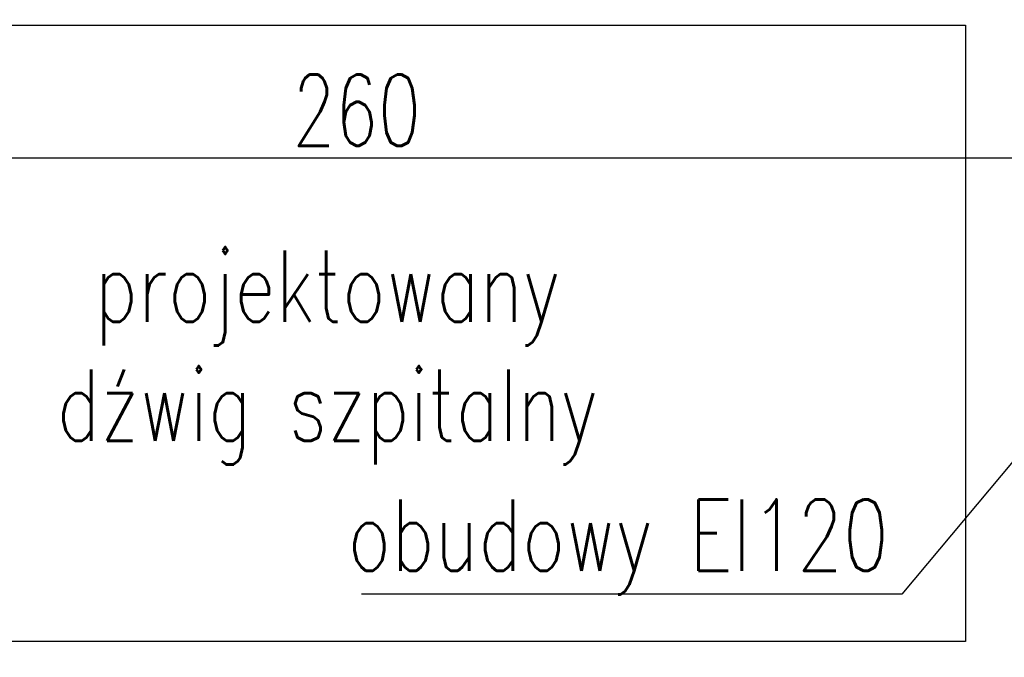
# Model space of a CAD drawing. Header units: millimetres. Extents: x -1096 to 3960, y -1899 to 666.
# Tile 21 of 75: x -295 to -129, y 41 to 148. Entities that reach past the tile are written whole.
import ezdxf
from ezdxf import colors
from ezdxf.entities.mleader import LeaderData, LeaderLine
from ezdxf.math import Vec2, Vec3

# ---------------------------------------------------------------- set-up
doc = ezdxf.new("R2010")
doc.units = ezdxf.units.MM
doc.layers.add('A-KOMENTWYM - DETAL', color=30, linetype='Continuous', lineweight=5)
doc.layers.add('A-opis', color=7, linetype='Continuous')
doc.layers.add('A-wyposażenie', color=203, linetype='Continuous')
doc.styles.add('Arch-Dim', font='romans.shx', dxfattribs={"width": 0.75})
doc.styles.add('TXT', font='romans.shx', dxfattribs={"width": 0.7})
doc.dimstyles.new('1-50', dxfattribs={"dimtxt": 12, "dimasz": 8, "dimexe": 3, "dimexo": 0, "dimgap": 2, "dimtad": 1, "dimrnd": 0.5, "dimzin": 12, "dimdsep": 46, "dimtxsty": 'TXT', "dimblk": 'OBLIQUE', "dimcen": 0.125, "dimdle": 2, "dimclrd": 256, "dimclre": 256, "dimclrt": 7, "dimazin": 0, "dimtfac": 1, "dimtix": 1, "dimtmove": 1, "dimatfit": 2, "dimfxl": 3, "dimfxlon": 1, "dimtvp": 10, "dimtolj": 1, "dimtzin": 0, "dimarcsym": 0})

# ---------------------------------------------------------------- blocks, each defined once
blk = doc.blocks.new('_Oblique')
at = {"color": 0, "linetype": 'ByBlock', "lineweight": -2}
blk.add_line((-0.5, -0.5), (0.5, 0.5), dxfattribs=at)
blk = doc.blocks.new('*D1597')
at = {"layer": 'A-KOMENTWYM - DETAL', "lineweight": -2}
for p, q in [((60.5, -80.14), (60.5, -86.14)), ((320.5, -80.14), (320.5, -86.14)), ((58.5, -83.14), (322.5, -83.14))]:
    blk.add_line(p, q, dxfattribs=at)
at = {"layer": 'Defpoints', "color": 0}
for p in [(60.5, -50), (320.5, -50), (320.5, -83.14)]:
    blk.add_point(p, dxfattribs=at)
at = {"layer": 'A-KOMENTWYM - DETAL', "lineweight": -2, "xscale": 8, "yscale": 8, "zscale": 8, "rotation": 180}
blk.add_blockref('_Oblique', (60.5, -83.14), dxfattribs=at)
at = {"layer": 'A-KOMENTWYM - DETAL', "lineweight": -2, "xscale": 8, "yscale": 8, "zscale": 8}
blk.add_blockref('_Oblique', (320.5, -83.14), dxfattribs=at)
at = {"layer": 'A-KOMENTWYM - DETAL', "color": 7, "insert": (190.5, -75.14), "char_height": 12, "attachment_point": 5, "style": 'TXT'}
blk.add_mtext('\\A1;260', dxfattribs=at)
blk = doc.blocks.new('_None')
blk = doc.blocks.new('_Dot')
at = {"color": 0, "linetype": 'ByBlock', "lineweight": -2}
blk.add_line((-0.5, 0), (-1, 0), dxfattribs=at)
at = {"color": 0, "linetype": 'ByBlock', "const_width": 0.5}
blk.add_lwpolyline([(-0.25, 0, 1), (0.25, 0, 1)], format="xyb", close=True, dxfattribs=at)
blk = doc.blocks.new('*D1511')
at = {"layer": 'A-KOMENTWYM - DETAL', "lineweight": -2}
for p, q in [((-398.5, 24.42), (-398.5, 18.42)), ((-78.5, 24.42), (-78.5, 18.42)), ((-400.5, 21.42), (-76.5, 21.42))]:
    blk.add_line(p, q, dxfattribs=at)
at = {"layer": 'Defpoints', "color": 0}
for p in [(-398.5, 178), (-78.5, 178), (-78.5, 21.42)]:
    blk.add_point(p, dxfattribs=at)
at = {"layer": 'A-KOMENTWYM - DETAL', "lineweight": -2, "xscale": 8, "yscale": 8, "zscale": 8, "rotation": 180}
blk.add_blockref('_Oblique', (-398.5, 21.42), dxfattribs=at)
at = {"layer": 'A-KOMENTWYM - DETAL', "lineweight": -2, "xscale": 8, "yscale": 8, "zscale": 8}
blk.add_blockref('_Oblique', (-78.5, 21.42), dxfattribs=at)
at = {"layer": 'A-KOMENTWYM - DETAL', "color": 7, "insert": (-238.5, 29.42), "char_height": 12, "attachment_point": 5, "style": 'TXT'}
blk.add_mtext('\\A1;320', dxfattribs=at)
blk = doc.blocks.new('szyb-szkło_150-parter2')
at = {"layer": 'A-wyposażenie'}
blk.add_lwpolyline([(292.941, -60.809), (292.941, -164.509), (75.441, -164.509), (75.441, -60.809)], close=True, dxfattribs=at)
at = {"layer": 'A-opis', "color": 52, "insert": (131.212, -116.719), "char_height": 12, "width": 108.66963, "attachment_point": 4, "style": 'Arch-Dim'}
blk.add_mtext('\\pxqc,t4;projektowany dźwig szpitalny', dxfattribs=at)
at = {"layer": 'A-KOMENTWYM - DETAL'}
dim = blk.add_linear_dim(base=(320.5, -83.142), p1=(60.5, -50), p2=(320.5, -50), dimstyle='1-50', override={"dimtxt": 12}, dxfattribs=at)
dim.commit()
dim.dimension.update_dxf_attribs({"geometry": '*D1597', "text_midpoint": (190.5, -75.142)})

msp = doc.modelspace()

# ---------------------------------------------------------------- block references
msp.add_blockref('szyb-szkło_150-parter2', (-428.5, 207.997))

# ---------------------------------------------------------------- dimensions: what is measured, and where the dimension line sits
at = {"layer": 'A-KOMENTWYM - DETAL'}
dim = msp.add_linear_dim(base=(-78.5, 21.419), p1=(-398.5, 177.997), p2=(-78.5, 177.997), dimstyle='1-50', override={"dimtxt": 12}, dxfattribs=at)
dim.commit()
dim.dimension.update_dxf_attribs({"geometry": '*D1511', "text_midpoint": (-238.5, 29.419)})

# ---------------------------------------------------------------- leaders
at = {"layer": 'A-opis'}
ml = msp.add_multileader_mtext('Standard', dxfattribs=at)
ml.set_content('\\pxt4;IST. ŚCIANA ZEWNĘTRZNA\\P\\pxt4;-tynk cem.-wap. - 1,5 cm;\\P\\pxt1;-cegła ceramiczna - 38 cm;\\P\\pxt1;-styropian - 12 cm;\\P\\pxt1;-tynk cienkowarstwowy - 0,5 cm', color=256, style='Arch-Dim')
ml.set_leader_properties(color=30)
ml.set_arrow_properties(name='NONE')
ml.build(insert=Vec2(0, 0))
ml.multileader.update_dxf_attribs({"text_left_attachment_type": 6, "text_right_attachment_type": 6, "dogleg_length": 2, "arrow_head_size": 5})
ctx = ml.context
ctx.base_point, ctx.char_height, ctx.arrow_head_size, ctx.landing_gap_size, ctx.plane_origin = Vec3(-289.394, 426.821), 10, 5, 0.2, Vec3(-925.929, -3486.132)
ctx.left_attachment, ctx.right_attachment = 6, 6
notes = []
notes.append((ctx, [(0, (1, 1, 0), (-53.5, 426.821), (-1, 0), 38.769, [(0, [(20.293, 426.821)], 0, [])])]))
ctx.mtext.insert = Vec3(-289.194, 440.121)
ml = msp.add_multileader_mtext('Standard', dxfattribs=at)
ml.set_content('\\pxt4;obudowy EI120', color=256, style='Arch-Dim')
ml.set_leader_properties(color=30)
ml.set_arrow_properties(name='DOT')
ml.build(insert=Vec2(0, 0))
ml.multileader.update_dxf_attribs({"text_left_attachment_type": 6, "text_right_attachment_type": 6, "dogleg_length": 2, "arrow_head_size": 5})
ctx = ml.context
ctx.base_point, ctx.char_height, ctx.arrow_head_size, ctx.landing_gap_size, ctx.plane_origin, ctx.plane_y_axis = Vec3(-249.131, 51.459), 12, 5, 0.2, Vec3(-583.693, 4340.868), Vec3(0, -1)
ctx.left_attachment, ctx.right_attachment, ctx.text_align_type = 6, 6, 2
notes.append((ctx, [(0, (1, 1, 0), (-146.291, 51.459), (-1, 0), 2, [(0, [(-47.298, 14), (-60.31, 154.245)], 0, [])])]))
ctx.mtext.insert, ctx.mtext.width, ctx.mtext.alignment = Vec3(-148.491, 67.419), 200, 3
for ctx, leaders in notes:
    for number, flags, end, landing, length, lines in leaders:
        leader = LeaderData()
        leader.index, (leader.has_last_leader_line, leader.has_dogleg_vector, leader.attachment_direction) = number, flags
        leader.last_leader_point, leader.dogleg_vector, leader.dogleg_length = Vec3(end), Vec3(landing), length
        for number, points, colour, breaks in lines:
            line = LeaderLine()
            line.index, line.vertices, line.color, line.breaks = number, Vec3.list(points), colors.encode_raw_color(colour), breaks
            leader.lines.append(line)
        ctx.leaders.append(leader)

doc.saveas('drawing.dxf')
